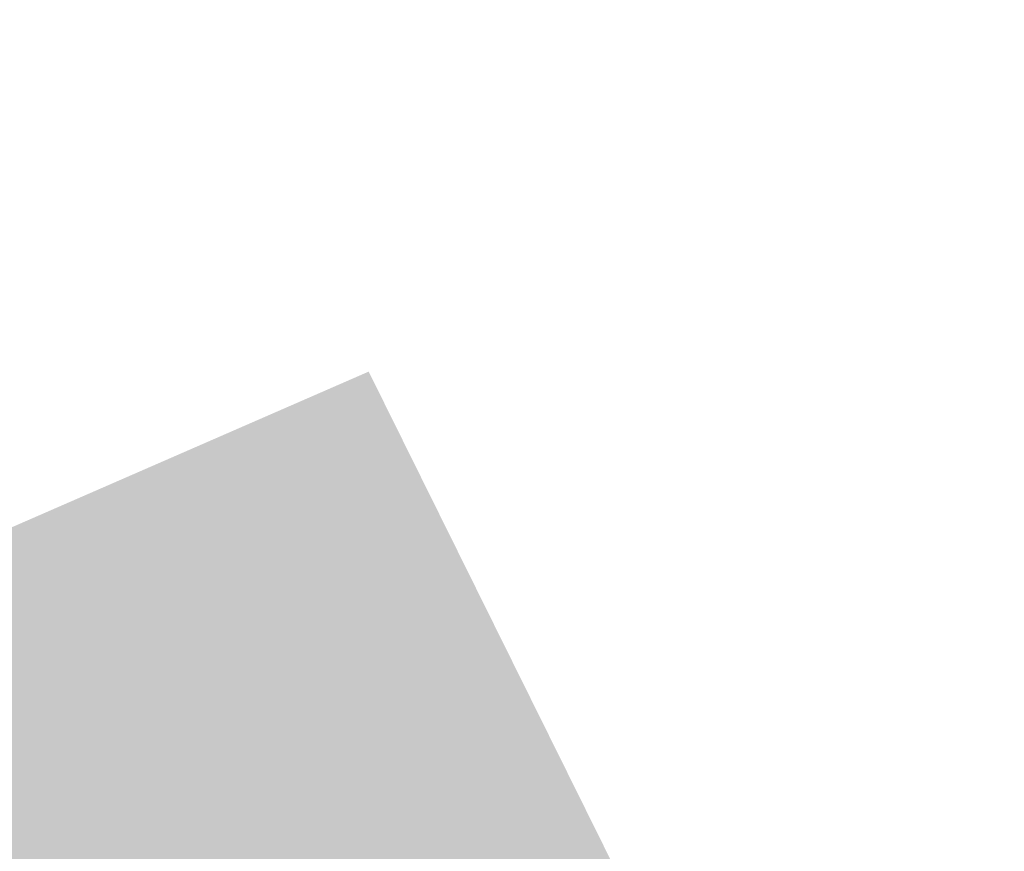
# Model space of a CAD drawing. Header units: millimetres. Extents: x 3267 to 3416, y 1494 to 1704.
# Tile 222 of 256: x 3345.78 to 3349.65, y 1632.6 to 1635.87. Entities that reach past the tile are written whole.
import ezdxf

# ---------------------------------------------------------------- set-up
doc = ezdxf.new("R2010")
doc.units = ezdxf.units.MM
doc.layers.get('0').update_dxf_attribs({"lineweight": 5})
doc.layers.add('1_trawa', color=94, linetype='Continuous', lineweight=13)
picture_1 = doc.add_image_def('image1.jpg', size_in_pixel=(9921, 7015))

msp = doc.modelspace()

# ---------------------------------------------------------------- hatches: boundary and pattern name
at = {"layer": '1_trawa'}
h = msp.add_hatch(dxfattribs=at)
h.set_pattern_fill('GRASS', color=256, scale=0.02)
h.paths.add_polyline_path([(3334.497, 1628.9652), (3339.0975, 1619.4213), (3348.9953, 1624.3562), (3346.994, 1628.7124), (3349.3865, 1629.9737), (3347.1512, 1634.4877)])
h.paths.add_polyline_path([(3321.0102, 1612.4815), (3332.9325, 1618.2285), (3329.2955, 1625.7736), (3317.3732, 1620.0266)])
h.paths.add_polyline_path([(3364.3966, 1640.3923), (3362.9801, 1643.7026), (3354.9045, 1640.1453), (3358.8282, 1631.2377), (3364.4592, 1633.7181), (3363.2067, 1636.6064), (3362.064, 1639.3526)])
h.paths.add_polyline_path([(3329.5269, 1638.0159), (3330.259, 1638.3334), (3326.1318, 1647.8675), (3310.174, 1640.9595), (3309.0511, 1640.4276), (3314.9073, 1627.2944), (3331.8101, 1634.8316), (3331.4478, 1635.579), (3330.2543, 1638.3314), (3329.5269, 1638.0159), (3330.7204, 1635.2636), (3323.8395, 1632.2798), (3322.6459, 1635.0686)])
h.paths.add_polyline_path([(3333.9168, 1643.3717), (3332.2997, 1647.1008), (3342.8733, 1651.6858), (3346.6663, 1648.736), (3348.1226, 1645.1719), (3343.0771, 1642.984), (3341.0397, 1642.0803), (3340.2172, 1643.9238), (3338.841, 1643.327), (3338.0453, 1645.162)])

# ---------------------------------------------------------------- pictures from other files: only their frames are drawn
image = msp.add_image(picture_1, insert=(3267.0464, 1704.245), size_in_units=(210.4454, 148.803), rotation=-90, dxfattribs=dict(fade=42))
image.dxf.flags = 7

doc.saveas('drawing.dxf')
